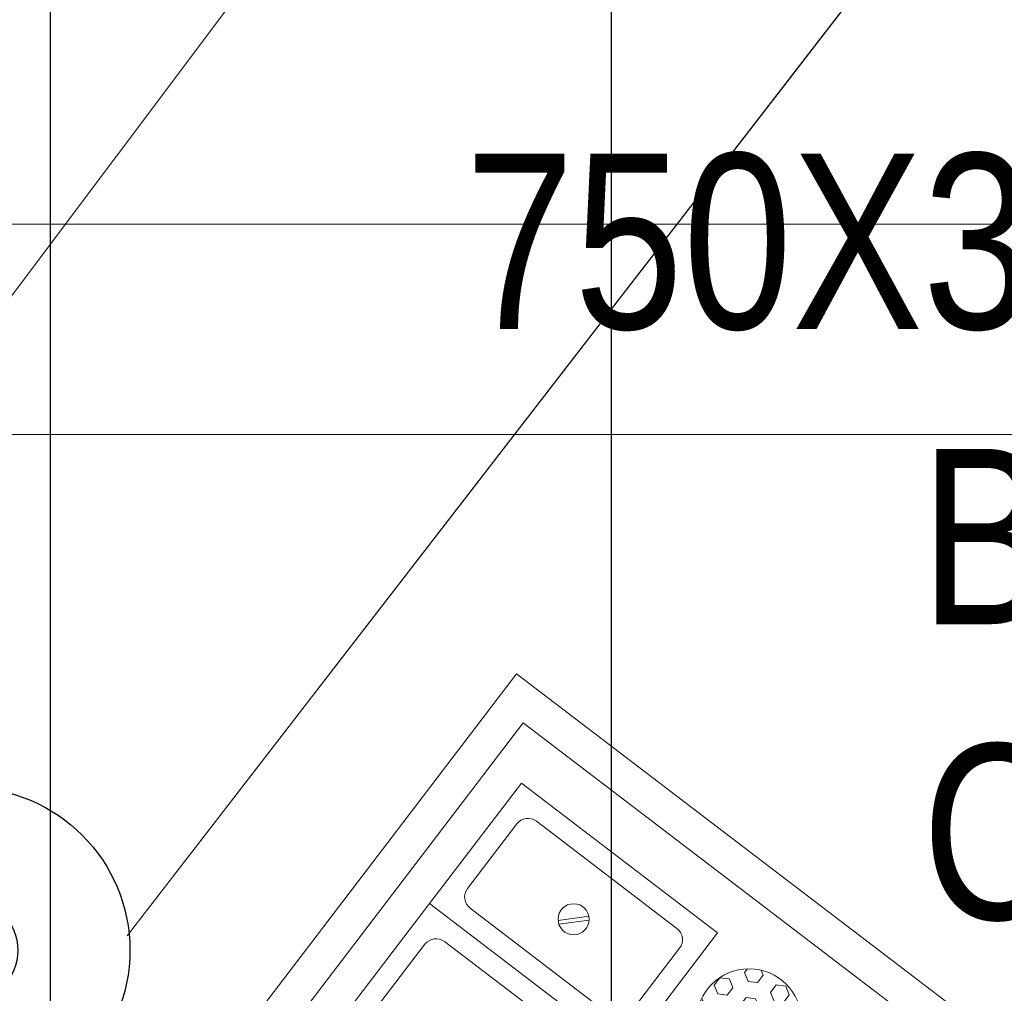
# Model space of a CAD drawing. Header units: millimetres. Extents: x 504675 to 860349, y -23215 to 63575.
# Tile 141 of 177: x 583568 to 584270, y 37538 to 38232. Entities that reach past the tile are written whole.
import ezdxf

# ---------------------------------------------------------------- set-up
doc = ezdxf.new("R2010")
doc.units = ezdxf.units.MM
doc.header["$LTSCALE"] = 10
doc.linetypes.add('LEVEL-F-OVERALL LAYOUT$0$HIDDEN', pattern=[0.375, 0.25, -0.125])
doc.layers.get('0').update_dxf_attribs({"linetype": 'CONTINUOUS'})
doc.layers.add('A-ANNO-DIMS-30', color=8, linetype='CONTINUOUS')
doc.layers.add('LEVEL-F-OVERALL LAYOUT$0$DASH1L', color=8, linetype='LEVEL-F-OVERALL LAYOUT$0$HIDDEN')
for name, color, linetype, lineweight in [('ARCH', 8, 'CONTINUOUS', 0), ('Ceiling', 35, 'CONTINUOUS', 5), ('DIM', 8, 'CONTINUOUS', 15), ('EQUIPMENT', 8, 'CONTINUOUS', 18), ('F-RETAIL ANNO-TEXT', 7, 'CONTINUOUS', 9), ('furniture', 8, 'CONTINUOUS', 5), ('MEPTEK-EAD', 30, 'CONTINUOUS', 30), ('MEPTEK-SAD', 6, 'CONTINUOUS', 30)]:
    doc.layers.add(name, color=color, linetype=linetype, lineweight=lineweight)
doc.styles.add('2.25 Arial_regular_annotative', font='arial.ttf', dxfattribs={"width": 0.8, "height": 2.25})

# ---------------------------------------------------------------- blocks, each defined once
blk = doc.blocks.new('A$C576a3272')
for p, q in [((-4.99, 11.94), (5.81, 16.79)), ((12.05, -4.71), (16.66, 6.19))]:
    blk.add_line(p, q)
for radius in [116.16, 36.21, 12.94]:
    blk.add_circle((0, 0), radius)
blk.add_arc((0, 0), 17.77, 20.39536, 70.92013)
blk = doc.blocks.new('A$Cdebd173a')
at = {"layer": 'EQUIPMENT'}
h = blk.add_hatch(dxfattribs=at)
h.set_pattern_fill('HEX', color=251, scale=54, angle=180)
h.set_pattern_definition([(180, (-126944.069, -12401.577), (-1e-15, -11.691343), [6.75, -13.5]), (300, (-126944.069, -12401.577), (10.125, 5.8456715), [6.75, -13.5]), (240, (-126950.819, -12401.577), (10.125, -5.8456715), [6.75, -13.5])])
edge = h.paths.add_edge_path()
edge.add_arc((96.5, 467.93), 37.5, 180, 540)
for p, q in [((106.19, 604.14), (121.81, 619.83)), ((108.3, 602.3), (123.66, 617.73))]:
    blk.add_line(p, q, dxfattribs=at)
for points in [[(1200, 749.98), (0, 749.98), (0, 0), (1200, 0)], [(1175, 724.98), (25, 724.98), (25, 25), (1175, 25)], [(168, 699.98), (60, 699.98), (60, 523.98), (168, 523.98)], [(276, 699.98), (168, 699.98), (168, 523.98), (276, 523.98)]]:
    blk.add_lwpolyline(points, close=True, dxfattribs=at)
for points in [[(143, 684.98), (85, 684.98, 0.414214), (75, 674.98), (75, 548.98, 0.414214), (85, 538.98), (143, 538.98, 0.414214), (153, 548.98), (153, 674.98, 0.414214)], [(251, 684.98), (193, 684.98, 0.414214), (183, 674.98), (183, 548.98, 0.414214), (193, 538.98), (251, 538.98, 0.414214), (261, 548.98), (261, 674.98, 0.414214)]]:
    blk.add_lwpolyline(points, format="xyb", close=True, dxfattribs=at)
for centre, radius in [((114.49, 611.5), 11.09), ((96.5, 467.93), 37.5)]:
    blk.add_circle(centre, radius, dxfattribs=at)
blk = doc.blocks.new('ARCH')
at = {"layer": 'LEVEL-F-OVERALL LAYOUT$0$DASH1L'}
h = blk.add_hatch(dxfattribs=at)
h.set_pattern_fill('ANGLE', color=8, scale=10, angle=352.06644)
h.set_pattern_definition([(352.0664444, (-404119.055, 373340.98), (9.6410197, 69.1814516), [50.8, -19.05]), (82.0664444, (-404119.055, 373340.98), (-69.1814516, 9.6410197), [50.8, -19.05])])
edge = h.paths.add_edge_path(flags=16)
edge.add_line((572074.71, 35847.06), (602196.9, 29528.22))
edge.add_line((602196.9, 29528.22), (599472.63, 39352))
edge.add_arc((597545.36, 38817.55), 2000, 15.49944, 89.99835)
edge.add_line((597545.42, 40817.55), (573256.11, 40817.55))
edge.add_arc((576210.34, 22394.18), 18658.72, 99.109962, 106.690333)
edge.add_line((570851.58, 40266.83), (572074.71, 35847.06))
h.paths.add_polyline_path([(583373.78, 40815.97), (583374.1, 40875.04), (586424.1, 40859.11), (586423.94, 40815.97)], flags=16)
h.paths.add_polyline_path([(600840.89, 34605.13), (600792.78, 34591.52), (599497.97, 39260.65), (599546.08, 39274.25)])
h.paths.add_polyline_path([(587210.4, 32671.78), (587194.97, 32598.38), (582692.95, 33542.79), (582708.39, 33616.18)])
edge = h.paths.add_edge_path()
edge.add_line((572071.73, 35387.89), (601863.32, 29138.4))
edge.add_arc((601986.5, 29725.62), 600, 258.15264, 375.49944)
edge.add_line((602564.68, 29885.96), (599906.27, 39472.26))
edge.add_arc((597545.36, 38817.55), 2450, 15.49944, 89.99835)
edge.add_line((597545.43, 41267.55), (573220.48, 41267.55))
edge.add_arc((576210.34, 22394.18), 19108.72, 99.001832, 106.235819)
edge.add_arc((571035.46, 40164.76), 600, 106.23582, 195.46897)
edge.add_line((570457.2, 40004.73), (571616.65, 35815.08))
edge.add_arc((572194.91, 35975.11), 600, 195.46897, 258.15264)
h.paths.add_polyline_path([(587210.4, 32671.78), (587195.41, 32600.49), (587195.43, 32600.49)])
at = {"layer": 'furniture'}
for p, q in [((583463.88, 37903.17), (583942.89, 38542.09)), ((584174.73, 38264.33), (583645.03, 37578.63)), ((584174.77, 38264.21), (583645.03, 37578.46))]:
    blk.add_line(p, q, dxfattribs=at)
at = {"layer": 'A-ANNO-DIMS-30', "ltscale": 0.25, "xscale": -1, "rotation": 52.65340873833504}
blk.add_blockref('A$Cdebd173a', (584518.88, 37310.37), dxfattribs=at)
blk = doc.blocks.new('hanging light')
at = {"color": 1}
for p, q in [((927726.72, 65427.28), (927715.34, 65430.58)), ((927712.18, 65408.41), (927706.09, 65418.56))]:
    blk.add_line(p, q, dxfattribs=at)
for radius in [116.16, 36.21, 12.94]:
    blk.add_circle((927723.45, 65414.76), radius, dxfattribs=at)
blk.add_arc((927723.45, 65414.76), 17.77, 117.13845, 167.66322, dxfattribs=at)

msp = doc.modelspace()

# ---------------------------------------------------------------- linework, layer by layer
at = {"layer": 'Ceiling', "color": 1, "ltscale": 0.25}
for p, q in [((571502.99, 38085.83), (599823.76, 38085.83)), ((571544.49, 37935.83), (599865.35, 37935.83))]:
    msp.add_line(p, q, dxfattribs=at)
at = {"layer": 'MEPTEK-EAD'}
msp.add_lwpolyline([(580790, 37542.51, 0, 0.1, 0.095991), (580860.03, 37556.08, 0.1, 0.1, 0), (582352.82, 38157.17, 0.1, 0, -0.095991), (582702.99, 38225.02, 0, 0, 0), (584987.75, 38225.03, 0, 0, 0)], format="xyseb", dxfattribs=at)
at = {"layer": 'MEPTEK-SAD', "ltscale": 0.25}
for p, q in [((583589.99, 39105.96), (583589.99, 36358.24)), ((583989.99, 39005.96), (583989.99, 36358.24))]:
    msp.add_line(p, q, dxfattribs=at)

# ---------------------------------------------------------------- block references
msp.add_blockref('hanging light', (-344192.64, -27846.64))
at = {"layer": 'ARCH'}
msp.add_blockref('ARCH', (0, 0), dxfattribs=at)
at = {"layer": 'DIM', "color": 1, "ltscale": 0.25, "rotation": 15.18516485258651}
msp.add_blockref('A$C576a3272', (583530.81, 37568.12), dxfattribs=at)

# ---------------------------------------------------------------- texts
at = {"layer": 'F-RETAIL ANNO-TEXT', "style": '2.25 Arial_regular_annotative', "width": 0.8}
for s, p in [('750X300 KEAD', (583885.95, 38011.23)), ('BOD 3175', (584210.37, 37800.68)), ('CFM 4000', (584211.6, 37590.21))]:
    msp.add_text(s, height=125, dxfattribs=at).set_placement(p)

doc.saveas('drawing.dxf')
